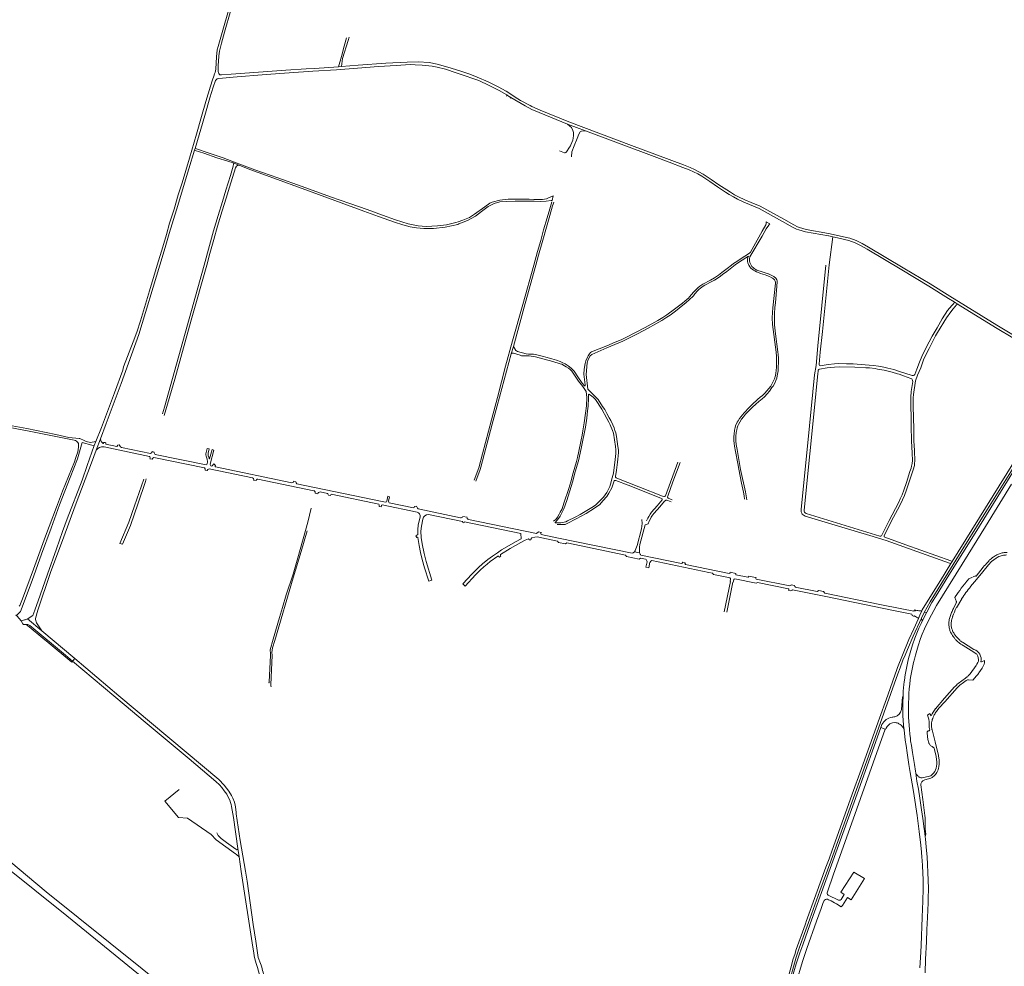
# Model space of a CAD drawing. Extents: x 145000 to 155000, y 457500 to 470000.
# Tile 88 of 196: x 147247 to 148510, y 460601 to 461814. Entities that reach past the tile are written whole.
import ezdxf

# ---------------------------------------------------------------- set-up
doc = ezdxf.new("R2010")
doc.units = 0
doc.header["$LTSCALE"] = 0.2
doc.header["$MEASUREMENT"] = 0
doc.layers.add('kant verharding', color=252, linetype='Continuous', lineweight=0)

msp = doc.modelspace()

# ---------------------------------------------------------------- linework, layer by layer
at = {"layer": 'kant verharding', "lineweight": 0}
for p, q in [((147625.2, 461752), (147614.5, 461751.3)), ((147656.3, 461754.2), (147625.2, 461752)), ((147656.3, 461754.2), (147659.9, 461754.4)), ((147871.7, 461716.5), (147872, 461718)), ((147876.3, 461713.8), (147877.3, 461714.8)), ((147877.3, 461714.8), (147895.4, 461703.9)), ((147949.7, 461680.7), (147973, 461671.9)), ((147471.7, 461647.2), (147472.4, 461649.5)), ((147472.3, 461647), (147471.7, 461647.2)), ((147473, 461649.3), (147472.4, 461649.5)), ((147529, 461628), (147521, 461630.9)), ((148204.3, 461555.3), (148209, 461552.7)), ((148289.9, 461536.2), (148284.9, 461537.3)), ((148445.4, 461452.8), (148450.5, 461449.6)), ((147877.7, 461386.3), (147880.3, 461395.4)), ((147377.4, 461348), (147358.3, 461297)), ((147446.3, 461353.6), (147432.8, 461307.3)), ((147433.1, 461317.8), (147430.7, 461309.4)), ((147350.9, 461277.4), (147358.3, 461297)), ((147345.1, 461273.8), (147342.9, 461268.7)), ((147345.5, 461262.8), (147350.9, 461277.4)), ((147351, 461277.3), (147350.9, 461277.4)), ((147355, 461271.8), (147354.8, 461271.5)), ((147357.2, 461272.4), (147356.4, 461272.6)), ((147339.3, 461246.6), (147345.5, 461262.8)), ((147345.5, 461262.8), (147345.5, 461262.8)), ((147355.2, 461266.9), (147355.6, 461266.8)), ((147355.6, 461266.8), (147355.8, 461266.8)), ((147355.8, 461266.8), (147413.7, 461254.6)), ((147374.8, 461269.7), (147372.7, 461268.9)), ((147375.7, 461268.1), (147374.8, 461269.7)), ((147415.2, 461258.5), (147377.9, 461266.3)), ((147419.8, 461260.2), (147417.4, 461260.8)), ((147339.3, 461246.6), (147318.7, 461191.1)), ((147414.5, 461251.5), (147417.4, 461251)), ((147419.6, 461253.4), (147484.2, 461239.9)), ((147485.1, 461237), (147487.7, 461236.5)), ((147490.2, 461238.7), (147545.8, 461227.2)), ((147498.5, 461243), (147496.3, 461245)), ((147596.5, 461220.8), (147498.6, 461241.1)), ((147406.4, 461225.4), (147394.7, 461191.3)), ((147409.7, 461226), (147408.9, 461222.5)), ((147547.6, 461225.3), (147547.4, 461224.3)), ((147547.4, 461224.3), (147550.5, 461223.8)), ((147550.5, 461223.8), (147551, 461224.8)), ((147552.9, 461225.7), (147624.6, 461210.7)), ((147601.4, 461222.1), (147598.6, 461222.8)), ((147712.2, 461196.9), (147602.8, 461219.4)), ((147626.4, 461207.4), (147629.5, 461206.8)), ((147643.2, 461204.9), (147646.1, 461204.6)), ((147716.5, 461196), (147712.2, 461196.9)), ((147708.2, 461190.3), (147710.8, 461190)), ((147752.2, 461188.6), (147721.2, 461195)), ((147815.6, 461177.7), (147820.9, 461176.8)), ((148053.2, 461168.3), (148053.1, 461168.2)), ((147755.2, 461152.8), (147756.4, 461150.8)), ((147756.4, 461150.8), (147756.4, 461150.8)), ((147916.2, 461157), (147912.5, 461157.8)), ((148035.5, 461132.4), (148036.4, 461133.7)), ((147863.9, 461127.4), (147864.3, 461126.5)), ((148035.5, 461132.4), (148042.1, 461131)), ((148042.1, 461131), (148042.8, 461129.4)), ((148043.8, 461128.1), (148095.7, 461117.4)), ((148131.1, 461106), (148058, 461121.1)), ((148441, 461117.4), (148442.8, 461120.1)), ((148442.8, 461120.1), (148441.1, 461120.7)), ((148506.8, 461130.9), (148507, 461130.9)), ((148050.2, 461112.5), (148051.7, 461119.6)), ((148054.1, 461111.8), (148050.2, 461112.5)), ((148097.8, 461119), (148100.8, 461118.3)), ((148100.9, 461116.3), (148157.1, 461104.7)), ((148441, 461117.4), (148439.4, 461118)), ((147287, 461106), (147270.5, 461057.7)), ((148158, 461105.5), (148158.3, 461106.1)), ((148158.3, 461106.1), (148165.6, 461104.6)), ((148191.5, 461092), (148164.1, 461097.7)), ((148181.9, 461100.5), (148182.1, 461101.2)), ((148191.6, 461097.5), (148234.9, 461088.6)), ((148236.6, 461090.2), (148240.8, 461089.3)), ((148278.8, 461075.4), (148367.7, 461057.2)), ((148412.1, 461070.5), (148412.2, 461070.5)), ((148455.1, 461072.2), (148448.3, 461060.5)), ((148350.3, 461064.7), (148378.5, 461059.2)), ((148367.7, 461057.2), (148391.2, 461052.5)), ((148378.5, 461059.2), (148393.6, 461056.1)), ((147249.5, 461043.9), (147253.7, 461045.1)), ((147257.4, 461046.5), (147275.7, 461031.1)), ((148394, 461056.5), (148393.6, 461056.1)), ((148393.9, 461033.6), (148399.8, 461047)), ((148401.6, 461056.7), (148401.6, 461056.7)), ((148403.5, 461047.3), (148406.9, 461054.6)), ((148403.5, 461047.3), (148404.5, 461043.5)), ((148410.5, 461055.1), (148404.5, 461043.5)), ((148406.9, 461054.6), (148410.5, 461055.1)), ((148443.6, 461049.5), (148442.5, 461045.9)), ((147255.8, 461039.4), (147252.4, 461039.4)), ((147259.4, 461036.3), (147255.8, 461039.4)), ((147277.3, 461021.5), (147259.4, 461036.3)), ((147275.7, 461031.1), (147318.2, 460995.5)), ((148456, 461016.4), (148470.7, 461007.3)), ((147306.2, 461000), (147315.3, 460992.3)), ((147315.6, 460992.6), (147318.2, 460995.5)), ((148476.5, 460994.4), (148475.8, 460998.5)), ((147315.3, 460992.3), (147315.6, 460992.6)), ((148481.3, 460983.3), (148477.2, 460977.3)), ((148366.8, 460920.6), (148365.8, 460920.6)), ((148415.2, 460923.6), (148416.1, 460922.3)), ((148423.7, 460928.8), (148423.8, 460928.9)), ((148352.8, 460910.9), (148351.4, 460907.1)), ((148351.4, 460907.1), (148357, 460905)), ((148410.9, 460901.5), (148412.2, 460902.8)), ((148395.7, 460851.4), (148396.2, 460848.8)), ((148404.5, 460842.7), (148404.6, 460842.7)), ((148405.4, 460838.8), (148403.9, 460837.6)), ((148289.1, 460750.1), (148285.1, 460739)), ((148302.1, 460679.2), (148300.6, 460677.1))]:
    msp.add_line(p, q, dxfattribs=at)
at = {"layer": 'kant verharding', "lineweight": 0, "flags": 128}
for points in [[(147496.4, 461742.2), (147497.4, 461744.9), (147498.2, 461746.8), (147498.7, 461751.2), (147499.7, 461767), (147500.7, 461775.9), (147501.8, 461780.3), (147505.2, 461791.9), (147517.9, 461835.2), (147520.5, 461845.5), (147522.9, 461856.5), (147524.7, 461865.5), (147525.9, 461873.3), (147530.7, 461887.7), (147535.6, 461902.8), (147539.6, 461917)], [(147502.1, 461748.1), (147502, 461756.1), (147502.2, 461760.8), (147502.7, 461768.1), (147503.6, 461774), (147506.2, 461784.2), (147510.2, 461798.3), (147518.3, 461826.8), (147522.7, 461842.7), (147525, 461852.1), (147529.9, 461874.3), (147537.6, 461897), (147543.3, 461912.4), (147545.4, 461916.7)], [(147656.3, 461754.2), (147659.8, 461767.5), (147663.4, 461780.6), (147666.3, 461791.1)], [(147659.9, 461754.4), (147661.2, 461764.7), (147668.5, 461787.9), (147669.9, 461792.2)], [(147498.4, 461736.5), (147499.7, 461737.9), (147500.4, 461738.5), (147501.4, 461738.8), (147502.4, 461739), (147507.3, 461739.5), (147521, 461740.7), (147563.6, 461744.2), (147593.1, 461746.2), (147623.4, 461748.3), (147653.7, 461750.4), (147707.3, 461754.4), (147730, 461755.8), (147741.9, 461756.6), (147748.1, 461756.9), (147754.4, 461756.8), (147763.5, 461756.4), (147776.2, 461754.9), (147782.5, 461753.8), (147793.2, 461750.9), (147807.2, 461746.4), (147819.7, 461742.3), (147827, 461739.6), (147835.9, 461736.4), (147849.3, 461730.1), (147862.3, 461723.6), (147872, 461718)], [(147614.5, 461751.3), (147588.7, 461749.7), (147518.6, 461744.5), (147506.2, 461743.6), (147504.9, 461743.7), (147504.1, 461743.9), (147503.5, 461744.4), (147502.6, 461745.5), (147502.2, 461746.3), (147502.1, 461748.1)], [(147659.9, 461754.4), (147681.3, 461756.1), (147716.7, 461758.6), (147744.2, 461760.2), (147758.1, 461760.5), (147772.2, 461759.4), (147782.6, 461757.6), (147796.4, 461753.7), (147811.9, 461748.8), (147824.6, 461744.6), (147834.1, 461741), (147848, 461734.8), (147860.8, 461728.6), (147870.9, 461722.8), (147873.1, 461721.4)], [(147345.1, 461273.8), (147352.5, 461291.7), (147358.6, 461308.8), (147368.9, 461336), (147379.6, 461365.3), (147380.7, 461369.6), (147393.1, 461401.6), (147397.7, 461413.8), (147402.3, 461428.4), (147413.7, 461467), (147423.8, 461500), (147430.9, 461523.4), (147435.5, 461539.2), (147439.7, 461553.7), (147445.5, 461571.7), (147450.8, 461589.8), (147455.6, 461605.4), (147465.1, 461636.8), (147474.1, 461667.9), (147480.5, 461690.6), (147486, 461709.5), (147492, 461729.1), (147494.6, 461737.2), (147496.4, 461742.2)], [(147472.4, 461649.5), (147484.7, 461691.6), (147491.4, 461714.2), (147495.6, 461728.2), (147498.4, 461736.5)], [(147877.3, 461714.8), (147872.9, 461717.5), (147872, 461718)], [(147873.1, 461721.4), (147882.6, 461715.2), (147889.6, 461710.8), (147901.9, 461704.3), (147903.9, 461703.2)], [(147895.4, 461703.9), (147904.1, 461699.5), (147913.6, 461695.4), (147949.7, 461680.7)], [(147903.9, 461703.2), (147914.9, 461698.3), (147951.4, 461683.5), (148031.9, 461653.3), (148098.5, 461628.3), (148107, 461625), (148112.7, 461622.5), (148118.3, 461619.6), (148123.8, 461616.4), (148133.9, 461609.7), (148143.9, 461602.9), (148153.9, 461596.4), (148158.9, 461593.2), (148164, 461590.1), (148168.9, 461587.5), (148177.2, 461583.5), (148185.4, 461580), (148196.7, 461575.4), (148226.9, 461558.7), (148239.7, 461551.5), (148244.8, 461549), (148247.1, 461548), (148255.5, 461545.6), (148284.5, 461540.5), (148305.7, 461535.9), (148311.5, 461534.5), (148319.9, 461531.5), (148327.7, 461527.7), (148335.7, 461523), (148380, 461496.5), (148414.6, 461475.8), (148439.7, 461460.1), (148500, 461422.9), (148544.2, 461396.3)], [(147949.7, 461680.7), (147952.9, 461678.2), (147954.8, 461676.1), (147956.6, 461672.6), (147957.3, 461669.8), (147957.4, 461668.5), (147957.5, 461667.1), (147957.4, 461666), (147957, 461662.5), (147956.5, 461660.1), (147954.2, 461654.1)], [(147973, 461671.9), (147967.9, 461671.7), (147965.9, 461670.8), (147964.2, 461667.6), (147962.1, 461662.3), (147958.1, 461652.6)], [(148284.9, 461537.3), (148284.2, 461537.5), (148254.7, 461542.5), (148246.1, 461545), (148243.4, 461546), (148238.2, 461548.6), (148225.3, 461555.8), (148195.3, 461572.4), (148175.9, 461580.5), (148167.5, 461584.6), (148162.4, 461587.3), (148157.2, 461590.4), (148152.1, 461593.6), (148142.1, 461600.2), (148132.1, 461607), (148122, 461613.7), (148116.8, 461616.8), (148111.3, 461619.6), (148105.8, 461622), (148097.4, 461625.2), (148080, 461631.7), (148060.8, 461639), (147973, 461671.9)], [(147954.2, 461654.1), (147953.7, 461652.9), (147952.5, 461651), (147948.3, 461644.9), (147947.4, 461644.2), (147946.6, 461643.9), (147945.7, 461643.9), (147939.3, 461646.2)], [(147958.1, 461652.6), (147955.4, 461645.3), (147954.8, 461638.5)], [(147377.4, 461348), (147400.1, 461410.8), (147427, 461500), (147433.9, 461522.5), (147439.2, 461540.5), (147448.4, 461570.6), (147464.1, 461623.1), (147471.7, 461647.2)], [(147521, 461630.9), (147514.3, 461633.1), (147500.3, 461637.6), (147483.4, 461643.4), (147472.3, 461647)], [(147809.7, 461555.4), (147806.5, 461554.4), (147794.5, 461551.7), (147783.2, 461550.4), (147768.7, 461549.5), (147758.3, 461550.1), (147745.5, 461552.6), (147729.1, 461558.1), (147712.4, 461564.1), (147692.9, 461571.1), (147670.7, 461578.9), (147646.1, 461587.5), (147609.6, 461600.6), (147578.2, 461611.6), (147549.1, 461622.1), (147528.2, 461629.7), (147508.3, 461637.3), (147490.2, 461643.3), (147473, 461649.3)], [(147433.1, 461317.8), (147448.4, 461373), (147483.8, 461500), (147490.7, 461524.9), (147496.1, 461543.9), (147501.7, 461563.3), (147507.3, 461581.5), (147511.9, 461596), (147517.7, 461614.7), (147521.3, 461626.6), (147521.4, 461629.5), (147521, 461630.9)], [(147446.3, 461353.6), (147467.4, 461429.3), (147487.2, 461500), (147491.3, 461514.7), (147496.5, 461532.9), (147501.2, 461550), (147507.1, 461569.5), (147512.1, 461585.6), (147516.3, 461599.7), (147524, 461624.4), (147525.5, 461626.6), (147526.8, 461627.5), (147529, 461628)], [(147529, 461628), (147542.6, 461622.6), (147563.9, 461614.8), (147622.5, 461593.6), (147688.6, 461569.1), (147707.3, 461562.1), (147727.8, 461554.9), (147738.8, 461551.5), (147747.9, 461549.1), (147756.2, 461547.7), (147765.6, 461546.9), (147777.9, 461546.9), (147792.7, 461548.5), (147809.2, 461552.1), (147810.6, 461552.6)], [(147809.7, 461555.4), (147815.5, 461557.3), (147823.9, 461560.8), (147830.6, 461565.1), (147843.6, 461574.8), (147850.1, 461579.1), (147853.2, 461580.6), (147863, 461583.3), (147873.5, 461584.4), (147878.5, 461584.5), (147891.5, 461584.3), (147900.6, 461584.4), (147906.4, 461584.2), (147917.5, 461584.2), (147922.7, 461585), (147925.4, 461586.2), (147931.4, 461588.9), (147929.9, 461582.8), (147928.8, 461582.9), (147922.4, 461581.8), (147914.7, 461581.6), (147906.9, 461581.8)], [(147810.6, 461552.6), (147821.5, 461557), (147831.8, 461562.6), (147839.4, 461568.4), (147847.9, 461575), (147855.8, 461578.9), (147863.2, 461580.8), (147871.3, 461581.6), (147882.8, 461581.9), (147900.6, 461582), (147906.9, 461581.8)], [(147830.2, 461224.3), (147836.1, 461240.1), (147840.8, 461258.1), (147852.2, 461301.4), (147859.8, 461330.3), (147870.4, 461370.3), (147879.4, 461402.8), (147892.5, 461449.3), (147906.6, 461500), (147911.4, 461517.4), (147915.4, 461531.5), (147919.1, 461545), (147923.7, 461560.7), (147927, 461572), (147929.5, 461581.2)], [(147930.6, 461576), (147927, 461563.4), (147922.9, 461548.4), (147918, 461531.7), (147912.5, 461512.5), (147909.2, 461500), (147895.4, 461450.5), (147880.3, 461395.4)], [(147932.1, 461580.7), (147931.2, 461578), (147930.6, 461576)], [(148209, 461552.7), (148208.4, 461551.9), (148207.7, 461551.1), (148204.4, 461546.2), (148199.1, 461537), (148183.7, 461510.3), (148183.1, 461508), (148183, 461506.7), (148183.1, 461505.5), (148183.7, 461503.3), (148185.1, 461499.8), (148185.6, 461499.1), (148186.2, 461498.3), (148188, 461496.5), (148189, 461495.7), (148190.3, 461494.9), (148192.5, 461493.5), (148199.3, 461491.3), (148203.3, 461490.2), (148207, 461488.9), (148207.3, 461488.8)], [(148183.2, 461515.2), (148183.7, 461515.7), (148184.4, 461516.5), (148199.5, 461543.6), (148204.2, 461551.5), (148204.4, 461552.7), (148204.5, 461553.7), (148204.3, 461555.3)], [(148445.4, 461452.8), (148445.4, 461452.6), (148445.4, 461451.6), (148444.9, 461450.5), (148442.6, 461448.1), (148437.1, 461441.5), (148430.2, 461430.9), (148423.6, 461419.5), (148417.2, 461408.6), (148409.7, 461394.1), (148404.1, 461382.6), (148400.9, 461375.3), (148397.4, 461366.4), (148395.1, 461359.7), (148394.2, 461358.6), (148393.2, 461358.2), (148391.8, 461358.4), (148374.1, 461364), (148368.3, 461365.9), (148364.2, 461366.9), (148360.6, 461367.8), (148355.2, 461369), (148348.3, 461370.2), (148342.2, 461371.2), (148336.5, 461371.8), (148326.1, 461372.5), (148316, 461373.4), (148307.6, 461373.4), (148297.7, 461373.7), (148292.2, 461373.3), (148284.1, 461372.4), (148273.5, 461370.7), (148272.7, 461371.1), (148272.4, 461371.9), (148272.3, 461372.9), (148273.8, 461388.1), (148276.6, 461414.9), (148285.1, 461500.2), (148289.9, 461536.2)], [(148289.9, 461536.2), (148296, 461534.7), (148305, 461532.7), (148310.6, 461531.4), (148318.6, 461528.5), (148326.2, 461524.8), (148334.1, 461520.2), (148378.4, 461493.8), (148412.9, 461473), (148438, 461457.3), (148445.4, 461452.8)], [(148105.1, 461458), (148105.7, 461458.7), (148109.3, 461462.5), (148111, 461464.6), (148114.4, 461468.4), (148116.8, 461470.9), (148119.5, 461473.1), (148123.2, 461475.5), (148132.9, 461480.7), (148138, 461483.5), (148143.4, 461487.1), (148147.7, 461490.3), (148154.5, 461495.6), (148160, 461500), (148162.6, 461502), (148164.6, 461503.4), (148176.9, 461511.5), (148183.2, 461515.2)], [(148113, 461463), (148116.4, 461466.9), (148118, 461468.5), (148120.4, 461470.3), (148123.6, 461472.7), (148125.8, 461474), (148128.4, 461475.3), (148132.4, 461477.5), (148138.3, 461480.8), (148143, 461483.7), (148145.8, 461485.7), (148148.6, 461487.7), (148153.8, 461491.8), (148164.5, 461500.2), (148170.3, 461504.2), (148181.6, 461511.4), (148181.1, 461509.6), (148180.7, 461507.5), (148180.7, 461504.7), (148181, 461502.8), (148182.4, 461499.7), (148183.6, 461497.5), (148184.9, 461496.1), (148188, 461493.6), (148189.9, 461492.4), (148192.1, 461491.4), (148195.5, 461489.9), (148197.1, 461489.3), (148203.1, 461487.5), (148205.4, 461486.6), (148208.7, 461485.2), (148211.8, 461483.6), (148212.7, 461483), (148214, 461482.3), (148215.2, 461481), (148215.9, 461479.5), (148216.2, 461478), (148216.2, 461476.7), (148213.1, 461445.2), (148212.6, 461439.1), (148212.2, 461432.4), (148212.4, 461423.9), (148217.2, 461388.5), (148217.7, 461382.9), (148217.8, 461379.1), (148217.8, 461375.9), (148217.7, 461371.2), (148217.6, 461368.9), (148217.3, 461364.6), (148216.7, 461361.4)], [(148266.5, 461359.2), (148268.4, 461371.4), (148270.8, 461396.4), (148281.1, 461500)], [(148207.3, 461488.8), (148212.6, 461486.3), (148214.4, 461485.4), (148216.7, 461483.3), (148218.1, 461480.9), (148218.4, 461479.6), (148218.5, 461478.6), (148218.3, 461472.9), (148216.2, 461451.6)], [(148091.3, 461247.4), (148075.4, 461204.2), (148075, 461203.6), (148074.2, 461203.2), (148073.3, 461203.3), (148071.7, 461203.8), (148041.1, 461215.7), (148012.9, 461226.6), (148012, 461227.1), (148011.4, 461228), (148011.2, 461228.8), (148012.4, 461236.9), (148013.7, 461247.5), (148014.3, 461251.2), (148015, 461259.6), (148015, 461262.5), (148014.4, 461267.2), (148013.5, 461273.9), (148012.5, 461280.4), (148011.6, 461284.7), (148010.6, 461287.9), (148009.5, 461291.3), (148007.8, 461295.3), (148005.4, 461300.5), (148003.2, 461304.2), (148000.2, 461309.7), (147997.5, 461314.7), (147994.8, 461318.7), (147988.9, 461327.8), (147975.9, 461340.8), (147973.5, 461359.5), (147975, 461374.6), (147976.3, 461378.8), (147978.8, 461383.4), (147980.8, 461385.5), (148000, 461393.7), (148020.8, 461402.4), (148028.4, 461406.1), (148040.2, 461412.4), (148052.5, 461418.8), (148062.9, 461424.6), (148070.7, 461429), (148077.2, 461433.1), (148081.2, 461435.9), (148088.2, 461441), (148093.1, 461444.8), (148102, 461452), (148105.9, 461455.3), (148111.3, 461460.7), (148113, 461463)], [(147880.3, 461395.4), (147883.5, 461390.5), (147884.5, 461389.8), (147885.8, 461389.1), (147896.6, 461386.1), (147899.7, 461385.7), (147904.6, 461385.7), (147906, 461385.6), (147908.8, 461385.1), (147918.9, 461382.7), (147922.1, 461382), (147929.7, 461379.9), (147935.7, 461378.1), (147940.5, 461376.2), (147942.8, 461375), (147946.7, 461373.2), (147950.7, 461370.6), (147954.4, 461367.9), (147958.1, 461363.9), (147963.2, 461356.5), (147968.5, 461348.4), (147971.4, 461345.1), (147971.8, 461345.1), (147972.2, 461345.4), (147972.2, 461346.4), (147970.7, 461360.3), (147971.2, 461366.4), (147972.4, 461373.8), (147973.4, 461377), (147975.2, 461381.9), (147976.2, 461383.7), (147977.9, 461386.3), (147979.1, 461387.7), (147980.6, 461388.7), (148000, 461396.4), (148011, 461401), (148018.5, 461404.3), (148024.7, 461407.2), (148049.2, 461419.8), (148065.4, 461428.8), (148071.8, 461432.6), (148076.9, 461436), (148087, 461443.4), (148097, 461451.2), (148100.3, 461453.7), (148102.8, 461455.9), (148105.1, 461458)], [(148179.7, 461198.9), (148178, 461209.4), (148171.7, 461238.1), (148167.3, 461263.7), (148166, 461270), (148165.6, 461274.7), (148165.6, 461280.1), (148166.1, 461285.2), (148166.7, 461288.6), (148167.3, 461291.1), (148168.1, 461293.8), (148168.9, 461295.7), (148170.5, 461298.7), (148173, 461302.5), (148175.3, 461305.5), (148178.1, 461308.9), (148182.2, 461313.2), (148186.9, 461318), (148191.1, 461321.6), (148194.9, 461325.2), (148197, 461326.7), (148199.1, 461328.4), (148202.2, 461331.2), (148205.5, 461334.8), (148208.5, 461338.3), (148211.7, 461342.8), (148213.2, 461344.9), (148215.4, 461348.7), (148216.8, 461351.8), (148217.9, 461354.8), (148218.7, 461357.8), (148219.6, 461364.3), (148219.9, 461368.4), (148220.1, 461375.7), (148220.1, 461380.8), (148219.8, 461385.3), (148219.5, 461388.7), (148216.5, 461411.7), (148215, 461423.4), (148214.9, 461433.5), (148215.1, 461438), (148215.6, 461445.4), (148216.2, 461451.6)], [(148441.1, 461120.7), (148383.5, 461141.2), (148356.5, 461151), (148355.9, 461151.7), (148355.5, 461152.3), (148355.6, 461153.4), (148367.8, 461176.6), (148375.2, 461191), (148379.1, 461198.8), (148381.7, 461204.7), (148384.5, 461211.9), (148392.7, 461237.5), (148394.4, 461243.2), (148394.8, 461245.8), (148395, 461248.4), (148394.5, 461262.3), (148393.7, 461274.5), (148393.6, 461290.1), (148393, 461318.8), (148392.8, 461329.9), (148393.2, 461333.9), (148396, 461351.5), (148398.5, 461358.8), (148402.6, 461368.2), (148405.1, 461375.7), (148406.3, 461378.4), (148411.2, 461389.1), (148413.5, 461393.2), (148417.6, 461401.4), (148421.7, 461409.2), (148424.1, 461413.4), (148435.5, 461432.3), (148441, 461440), (148444.2, 461443.8), (148448.4, 461448.8), (148450.2, 461449.7), (148450.5, 461449.6)], [(148450.5, 461449.6), (148498.4, 461420.1), (148522.7, 461405.4), (148542.5, 461393.5), (148559.9, 461382.8), (148579.9, 461370.3), (148590, 461363.9)], [(147832.4, 461222.8), (147837.9, 461238), (147838.8, 461240.7), (147853.1, 461295.9), (147859.4, 461319.4), (147877.7, 461386.3)], [(147903.2, 461383.1), (147900.8, 461383.4), (147890.6, 461383.8), (147889.1, 461384.3), (147880.4, 461387.2), (147879.2, 461387.1), (147878.4, 461386.8), (147877.7, 461386.3)], [(147940.4, 461373.5), (147931, 461376.2), (147908.8, 461382.1), (147905.7, 461382.8), (147903.2, 461383.1)], [(147940.4, 461183), (147942.7, 461187.5), (147945.1, 461194.7), (147951.4, 461213.5), (147954.2, 461222.1), (147956.9, 461233.6), (147961.3, 461248.3), (147962.4, 461253.2), (147968.5, 461281.9), (147969.6, 461287.4), (147971.3, 461297.7), (147972.7, 461310.2), (147974, 461319.6), (147974.4, 461330), (147973.5, 461338), (147969.3, 461344.1), (147964, 461351.1), (147955.2, 461363.9), (147953.1, 461366), (147950.9, 461367.7), (147948.1, 461369.6), (147946.1, 461370.6), (147942.5, 461372.7), (147940.4, 461373.5)], [(148216.7, 461361.4), (148216.4, 461358.3), (148215, 461354.2), (148214, 461351.6), (148210.2, 461344.8), (148205.4, 461338.6), (148202.6, 461335.6), (148199.7, 461332.8), (148196.9, 461330.4), (148193.5, 461327.6), (148186.5, 461321.4), (148182.1, 461317), (148176.5, 461310.9), (148173.5, 461307.6), (148172.3, 461305.9), (148170.3, 461303.2), (148168.5, 461300.3), (148167.4, 461298.4), (148165.3, 461293.9), (148164.7, 461291.6), (148164, 461288.3), (148163.2, 461283.3), (148162.9, 461280.4), (148162.9, 461277.4), (148162.9, 461275.1), (148163.2, 461271.4), (148163.8, 461267.6), (148165, 461261), (148168, 461245.5), (148169.2, 461238.3), (148172.9, 461220.4), (148175.4, 461209), (148176.1, 461204.2), (148176.8, 461199.7)], [(148265.9, 461312.9), (148270.7, 461361), (148270.9, 461363.6), (148271, 461364.7), (148271, 461365.4), (148271.9, 461366), (148272.8, 461366.3), (148282.8, 461368.1), (148286.7, 461368.6), (148292, 461369), (148298.4, 461369.6), (148318, 461369.2), (148332.2, 461368.3), (148337, 461368.1), (148344, 461367.2), (148347.2, 461366.7), (148355.8, 461365.2), (148366, 461362.6), (148372.8, 461360.5), (148375, 461360), (148380.6, 461358.1), (148390.1, 461354.6), (148391.1, 461354), (148391.8, 461353.2), (148392.2, 461352), (148392.4, 461350.9), (148390.3, 461337.8), (148389.8, 461330.8), (148390.4, 461293.3), (148390.7, 461274.7), (148391.7, 461258.7), (148392, 461249.5), (148391.8, 461245.5), (148390.9, 461242.2), (148390.2, 461239.7), (148388.7, 461235.2), (148384.5, 461221.2), (148381, 461211.2), (148378.6, 461205.4), (148376.3, 461200.3), (148374, 461195.3), (148362.1, 461172.4), (148352.1, 461152.9), (148351.3, 461152.4), (148350, 461152.6), (148255.5, 461181.3), (148254.3, 461182.2), (148253.5, 461183.2), (148253.1, 461184.1), (148253, 461185.6)], [(148442.8, 461120.1), (148485.4, 461188.8), (148512.8, 461232.7), (148574.3, 461332.4), (148592.3, 461361.1)], [(148250.9, 461204.2), (148258, 461272.2), (148266.5, 461359.2)], [(148406.9, 461054.6), (148414.7, 461068.4), (148454.5, 461132.8), (148484.1, 461180), (148522.5, 461241.9), (148556.9, 461297.8), (148590, 461351.1), (148593.2, 461356.4)], [(148593.3, 461352.5), (148574.2, 461321.4), (148544.1, 461272.5), (148474.3, 461159.9), (148438.5, 461102.3), (148422.4, 461075.9), (148416.9, 461067.5), (148410.5, 461055.1)], [(148000.1, 461208.5), (147996, 461202.4), (147991.4, 461197.7), (147986.1, 461192.8), (147983.1, 461190.5), (147972.6, 461184.1), (147965.9, 461180.2), (147959.5, 461176.7), (147949.7, 461171.9), (147947.4, 461171), (147941, 461169.6), (147933.8, 461169.6), (147933.8, 461170), (147937.1, 461173.3), (147940.3, 461178.1), (147945.1, 461187.6), (147948.9, 461198.3), (147956.1, 461221.5), (147959.6, 461235), (147963.8, 461249.1), (147967.2, 461264.9), (147972.8, 461292.3), (147974.4, 461303.9), (147975.5, 461313.1), (147976.3, 461319.2), (147976.8, 461329.2), (147976.5, 461333.4), (147976.6, 461334.2), (147977.1, 461334.4), (147979.2, 461333.2), (147982.6, 461330.5), (147985.5, 461327.7), (147993.7, 461315.3), (148000.2, 461303.3), (148002.9, 461298.4), (148004.4, 461295), (148007.5, 461287.9), (148008.5, 461284.3), (148011.4, 461267.2), (148011.9, 461262.9), (148011.7, 461258.6), (148011, 461250.6), (148008.5, 461233.3), (148007.1, 461227.2), (148004.9, 461219.2), (148003.8, 461216.2), (148001.5, 461211.1), (148000.1, 461208.5)], [(148253, 461185.6), (148260.2, 461257.9), (148265.9, 461312.9)], [(147228.5, 461295.7), (147256.6, 461290.3), (147293.6, 461282.7), (147310.4, 461278.7), (147323.5, 461277.7), (147324.7, 461277.5), (147329.9, 461274.9), (147332.6, 461273.8), (147338.2, 461272.7), (147345.1, 461273.8)], [(147234.7, 461291.8), (147259.4, 461287), (147317.3, 461275.4), (147319.1, 461275), (147320.3, 461274.3), (147321.3, 461273.4), (147322.1, 461272.4), (147322.7, 461271.3), (147322.8, 461266.6), (147321.9, 461260.5), (147319.5, 461253.1), (147317.6, 461247.7), (147302.3, 461210), (147294.5, 461189.8), (147280.6, 461152.6), (147265, 461110.3), (147250.9, 461072), (147247.6, 461063.5), (147246.8, 461062.7)], [(147242.5, 461051.2), (147244.4, 461051.8), (147248.5, 461056), (147263.5, 461095.5), (147275.5, 461129.3), (147287.6, 461162.7), (147294.2, 461180.8), (147298.3, 461192.6), (147312.1, 461227.5), (147321.4, 461251.6), (147327.6, 461272.4), (147340.1, 461269.2), (147342.9, 461268.7)], [(147257.4, 461046.5), (147258.5, 461047.1), (147264.2, 461050.6), (147266.8, 461057.6), (147273.8, 461077), (147282.9, 461103.8), (147294.5, 461136.2), (147302.4, 461158.5), (147308.4, 461174.8), (147327.5, 461224.3), (147334.1, 461243.1), (147342.9, 461268.7)], [(147354.8, 461271.5), (147354.7, 461271.4), (147354.6, 461271.3), (147354.4, 461271.3)], [(147371.8, 461267.5), (147358.1, 461270.3), (147358.1, 461271.4)], [(147489.1, 461258.8), (147490.2, 461264.4), (147487.7, 461264.9), (147486.6, 461259.5)], [(147496.3, 461245), (147494.1, 461242.7), (147493.3, 461242.2), (147492.6, 461242.4), (147491.6, 461244.1), (147491.6, 461244.6), (147496.5, 461262.8), (147494.1, 461263.4), (147490.8, 461251.7)], [(147487.1, 461253.7), (147487.9, 461251), (147488.1, 461247.7), (147487.8, 461245), (147487.2, 461244.3), (147486.4, 461243.7), (147421.3, 461257.2)], [(147490.3, 461251.8), (147489.8, 461253.6), (147489.3, 461255)], [(148094.2, 461246.7), (148084.9, 461222.2), (148078.3, 461203.8), (148078, 461202.9), (148078, 461202.3), (148078.6, 461201.2), (148083.9, 461199.1)], [(147394.7, 461191.3), (147387.2, 461170.4), (147375.9, 461143.1), (147379.1, 461142.3), (147389.5, 461166.3), (147399.4, 461194.7), (147408.9, 461222.5)], [(147936.6, 461167.4), (147946.9, 461167.4), (147949.3, 461168.5), (147961, 461174.6), (147973.5, 461181.5), (147984.3, 461188.2), (147991.1, 461193.2), (147995.2, 461197.6), (148000, 461203.1), (148002.8, 461207.4), (148006.4, 461214.3), (148007.8, 461218.2), (148009.5, 461223.2), (148010, 461223.9), (148010.9, 461223.9), (148011.8, 461223.9), (148027.6, 461217.9), (148069.4, 461201.3), (148070.4, 461200.8), (148070.9, 461200.4), (148071.1, 461199.8), (148071, 461198.9), (148064.7, 461191.2), (148057.4, 461183), (148055.7, 461180.5), (148054, 461177.8), (148052.9, 461175.7), (148051.1, 461172)], [(147643.2, 461204.9), (147642.5, 461206.6), (147642.1, 461207.1), (147632.6, 461209.1)], [(148386.7, 460936.9), (148386.7, 460937.3), (148387.2, 460945.9), (148387.4, 460950.8), (148387.9, 460956.9), (148388.4, 460962.9), (148389.1, 460968.2), (148389.6, 460971.4), (148391.1, 460979.7), (148393.4, 460990.5), (148394.4, 460994.7), (148395.4, 460998.3), (148395.9, 461000), (148399.1, 461012), (148402.2, 461021.3), (148404.3, 461026.6), (148407.3, 461033.5), (148412.9, 461045.1), (148422.8, 461063.7), (148463.4, 461129), (148485.6, 461164.7), (148519.1, 461219.1)], [(147646.8, 461206.2), (147707.8, 461193.4), (147708.3, 461192.7), (147708.3, 461191.7), (147708.2, 461190.3)], [(147720.4, 461197.1), (147721.7, 461203), (147719.5, 461203.5), (147718.2, 461197.3)], [(148053.2, 461168.3), (148054.5, 461171.8), (148056, 461174.7), (148057.1, 461176.7), (148058.9, 461179.4), (148060.7, 461181.8), (148068, 461190.2), (148074.1, 461197.4), (148074.8, 461197.8), (148075.8, 461198.4), (148077, 461198.4), (148078.4, 461198), (148082.6, 461196.4)], [(148439.4, 461118), (148403.7, 461130.7), (148358.4, 461146.9), (148337.3, 461153.1), (148301.3, 461164), (148254.6, 461178.2), (148253.1, 461178.9), (148251.8, 461179.9), (148250.7, 461180.8), (148250.1, 461181.8), (148249.3, 461183.7), (148249.1, 461184.3), (148249.1, 461185.6), (148249.1, 461186.7), (148250.9, 461204.2)], [(147287, 461106), (147303.9, 461151.4), (147318.7, 461191.1)], [(147621.3, 461188.4), (147616.8, 461170.4), (147604, 461124.8), (147597.9, 461103.6), (147589, 461077.4), (147584.4, 461061), (147580.7, 461048), (147572.2, 461020.3), (147568.7, 461006.8), (147568.9, 461001.7), (147568.8, 461000), (147567.4, 460965.3), (147567.3, 460964.6), (147566.9, 460964.6), (147566.8, 460964.8)], [(147710.8, 461190), (147711.1, 461191.2), (147711.5, 461192), (147712, 461192.5), (147757, 461183.3)], [(147812.7, 461176.1), (147758.1, 461187.3), (147757.3, 461188.3), (147756.2, 461190.8), (147753.6, 461190.3)], [(147760.8, 461176.9), (147758.5, 461166.9), (147757.8, 461160.6), (147757.8, 461154.7), (147755.1, 461152.9), (147755.2, 461152.8)], [(147764.3, 461174.3), (147762.4, 461165.2), (147761.9, 461159), (147762.1, 461150.8), (147763.3, 461142.8), (147765.8, 461130.4), (147768.4, 461119.9), (147775.7, 461096.1), (147771.9, 461094.9)], [(147815.4, 461170.6), (147815.4, 461171), (147815, 461171.3), (147771.6, 461180.3)], [(147860.4, 461126.7), (147850.7, 461119.8), (147846.6, 461116.6), (147842.3, 461113), (147837.8, 461108.8), (147831.7, 461102.8), (147818.5, 461088.5), (147815.4, 461091.2), (147827.1, 461103.8), (147835.7, 461112.4), (147840.7, 461117), (147847.4, 461122.4), (147853.6, 461126.9), (147859.8, 461131.2), (147865.3, 461134.9), (147872, 461138.9), (147882.9, 461145.2), (147890.2, 461149.1), (147889.9, 461155.7), (147817.8, 461170.7), (147817.5, 461170.4)], [(147912.5, 461157.8), (147910.1, 461155.8), (147822.7, 461174)], [(147931.7, 461171.6), (147934.7, 461174), (147936.8, 461176.6), (147939.2, 461180.5), (147940.4, 461183)], [(148036.4, 461133.7), (148036.7, 461134.1), (148039.2, 461140.5), (148044.5, 461162), (148045.5, 461168.6), (148045.1, 461174)], [(147569.9, 460959.5), (147569.4, 460960.5), (147569.3, 460961.7), (147571, 461000), (147570.9, 461003.3), (147571.6, 461009.3), (147574.4, 461018.6), (147598.1, 461099), (147608.2, 461132.7), (147615.9, 461159.1)], [(148042.1, 461131), (148042, 461138.3), (148042.6, 461141.7), (148049.1, 461166.9), (148053.1, 461168.2)], [(147771.9, 461094.9), (147766.5, 461112), (147763.5, 461122.7), (147761.5, 461131.3), (147759.6, 461140.4), (147758.6, 461145.8), (147757.9, 461150.6)], [(147899.7, 461148.9), (147895.4, 461147.1), (147890.1, 461144.5), (147876.3, 461136.8), (147863.8, 461128.9)], [(147903, 461148.9), (147902.9, 461147.8), (147900.6, 461147.8)], [(148049.6, 461122.8), (148043.4, 461124.1), (148041.8, 461122.9), (148025.3, 461126.4), (148024.2, 461128.1), (147948.7, 461143.7), (147947.1, 461142.5), (147938.2, 461144.3), (147937.1, 461146.1), (147910.7, 461151.4), (147907.9, 461151.2), (147903.9, 461150.2)], [(148035.5, 461132.4), (148033.8, 461131), (148032.8, 461130.5), (147938, 461150), (147915.8, 461154.7)], [(147864.3, 461126.5), (147862.4, 461125.4), (147862, 461126)], [(148507.4, 461127.8), (148502.5, 461126.2), (148500.5, 461125.2), (148499.1, 461124.4), (148493.4, 461120), (148489.4, 461115.7), (148482, 461106.9), (148474.1, 461096.9), (148466.5, 461087.7)], [(148055.5, 461118.9), (148054.1, 461111.9), (148054.1, 461111.8)], [(148412.2, 461070.5), (148427.8, 461095.6), (148441, 461117.4)], [(148473.6, 461101.2), (148482.6, 461112.6), (148484, 461114.2), (148485.4, 461115.8), (148486.8, 461117.4)], [(148158.1, 461098.9), (148136.8, 461103.3), (148135.8, 461105), (148131.1, 461106)], [(148150.6, 461055.6), (148158.6, 461094.2), (148158.3, 461094.2), (148158.9, 461097.3), (148158.7, 461097.3), (148158.8, 461097.8)], [(148163.1, 461096.9), (148163, 461096.5), (148162.8, 461096.5), (148162.2, 461093.4), (148161.8, 461093.5), (148153.8, 461054.9)], [(148165.6, 461104.6), (148165.4, 461104), (148165.5, 461103.4), (148165.7, 461103), (148181.1, 461099.7)], [(148182.1, 461101.2), (148182.1, 461101.2), (148190.6, 461099.5)], [(148190.6, 461099.5), (148191.4, 461099.3), (148191.3, 461098.6)], [(148460.1, 461092.8), (148464.1, 461097.6), (148468.9, 461100)], [(148469.9, 461100.4), (148472.6, 461101.7), (148473.1, 461101.3)], [(148233.2, 461084.8), (148193.2, 461093.1), (148191.5, 461092)], [(148278.8, 461075.4), (148238.3, 461083.8), (148237.6, 461083.4), (148236.1, 461082.4), (148233, 461083)], [(148241.8, 461087.2), (148269.8, 461081.5), (148272.1, 461082.9), (148278.1, 461081.7), (148279.6, 461079.4), (148350.3, 461064.7)], [(148403.8, 461056.7), (148404.3, 461057.9), (148412.1, 461070.5)], [(148444.5, 461059.7), (148448.2, 461067), (148448.2, 461067.3), (148448.3, 461067.6), (148448.3, 461067.8), (148448.3, 461068.1), (148448.3, 461068.3), (148448.3, 461068.6), (148448.2, 461068.9), (148448.2, 461069.3), (148448.1, 461069.5), (148448, 461069.7), (148447.6, 461070.6), (148447.3, 461071.5), (148446.9, 461072.6), (148446.5, 461073.7), (148446.5, 461073.7), (148446.5, 461073.8)], [(147275.7, 461031.1), (147269, 461041.4), (147267.9, 461045.6), (147267.8, 461047.1), (147270.5, 461057.7)], [(148394, 461056.5), (148394.3, 461057.3), (148395, 461057.8), (148396.1, 461056.7)], [(147249.5, 461043.9), (147244.2, 461049.7), (147242.3, 461051.2)], [(147253.7, 461045.1), (147254.4, 461045.3), (147257.4, 461046.5)], [(148403.5, 461047.3), (148393, 461024.4), (148385.6, 461007.3), (148382.8, 461000), (148379.6, 460993.4), (148376.1, 460983.5)], [(148393.3, 461050), (148394, 461050), (148394.7, 461050.2)], [(148397, 461048.6), (148397.5, 461048.4), (148397.7, 461048.3)], [(148399.8, 461047), (148401.6, 461051.1), (148403.8, 461056.7)], [(148401.6, 461056.7), (148402, 461056.6), (148403.8, 461056.7)], [(148438.9, 461044), (148439.2, 461045.5), (148439.5, 461046.9)], [(147251.4, 461039.9), (147249.5, 461043.9)], [(147252.4, 461039.4), (147251.4, 461039.9)], [(147255.8, 461039.4), (147257.1, 461039.4)], [(147257.1, 461039.4), (147257.9, 461039.2)], [(147257.9, 461039.2), (147258.9, 461038.8), (147260.3, 461038.1), (147306.2, 461000)], [(148393.9, 461033.6), (148387.5, 461019.8), (148379.2, 461000), (148373, 460984.1)], [(148404.5, 461043.5), (148403, 461040.6), (148400.3, 461034.6), (148397.6, 461028.2), (148395, 461021.5), (148392.1, 461013.2), (148389.9, 461006), (148388.1, 461000), (148387.5, 460997.3), (148386.2, 460991.8), (148384.6, 460985.4), (148383.1, 460976.8), (148382.2, 460972.1), (148382, 460970.4), (148381.5, 460965.7), (148380.9, 460962.2), (148380.2, 460953.7), (148380, 460946.7)], [(147315.3, 460992.3), (147314.1, 460991), (147283.8, 461016.1), (147277.3, 461021.5)], [(148443.9, 461030), (148444.1, 461029.7), (148444.2, 461029.4), (148444.9, 461028.4), (148445.5, 461027.3), (148446, 461026.6), (148446.5, 461025.8), (148447, 461025.1), (148447.5, 461024.3), (148452.5, 461019.1)], [(148473.6, 461001.6), (148470.7, 461003.7), (148456.9, 461012.1)], [(147555.3, 460606.7), (147554.1, 460610.2), (147553.3, 460612.4), (147552.8, 460615.5), (147550, 460633.4), (147546.7, 460654.8), (147539.2, 460710), (147537, 460722.9), (147530.3, 460762.5), (147525, 460796.5), (147524.8, 460798.3), (147524, 460805.3), (147523.6, 460807.7), (147522.7, 460811.4), (147520.6, 460816.6), (147519, 460819.8), (147515.4, 460825.5), (147509.5, 460833.3), (147502.7, 460840.4), (147374.6, 460947.8), (147318.2, 460995.5)], [(147408.3, 460914), (147381.4, 460936.6), (147315.3, 460992.3)], [(148376.1, 460983.5), (148373.4, 460976), (148346.3, 460900.4), (148331.8, 460859.6), (148298.9, 460768.5), (148287.3, 460736), (148273.4, 460697.8), (148260.6, 460662.1), (148253.7, 460643.3), (148246.9, 460624.5), (148243.1, 460612.6), (148241.5, 460608.1), (148238.6, 460597.5), (148238.4, 460596.1), (148236.8, 460590.8), (148235.6, 460585.8), (148235.3, 460584.5), (148234.4, 460579.9), (148233.2, 460574.6), (148231.8, 460567.2), (148229.9, 460555.1), (148231.3, 460553)], [(148373, 460984.1), (148371.4, 460980.1), (148369.8, 460975.5)], [(148450.7, 460963.7), (148459.9, 460970.4), (148460.4, 460970.8), (148461, 460971.2), (148461.4, 460971.5), (148461.8, 460971.8), (148462.3, 460972.3), (148462.8, 460972.7), (148463.3, 460973.2), (148463.8, 460973.7), (148465.9, 460975.9), (148473.7, 460986.7), (148474.7, 460988.3), (148475.9, 460990.5)], [(148479.7, 460991.4), (148480.3, 460991.3), (148484.4, 460992.9), (148484.3, 460989.9)], [(148369.8, 460975.5), (148360.3, 460948.4), (148348.1, 460914.5), (148326.3, 460853.2), (148314.8, 460821.7), (148301.3, 460784.5), (148289.1, 460750.1)], [(148474.1, 460973.2), (148469.5, 460968), (148463.9, 460968.4)], [(148421.7, 460931.3), (148433.2, 460944.6), (148445.9, 460959.2)], [(148449.2, 460958.2), (148433.4, 460940.2), (148426, 460931.8), (148423.8, 460928.9)], [(148461, 460967.5), (148457.3, 460964.9), (148452.9, 460961.4)], [(148380, 460946.7), (148379.2, 460946.6), (148377.8, 460930.2)], [(148381.2, 460904.3), (148380.6, 460909.8), (148380, 460916.8), (148379.7, 460921.8), (148379.6, 460927.5), (148379.6, 460939.4), (148380, 460946.7)], [(148395.7, 460851.4), (148394.4, 460859.7), (148392.1, 460875.3), (148390.6, 460884), (148389.6, 460890.2), (148389.3, 460893.1), (148388.7, 460898.5), (148388.2, 460904.4), (148387.6, 460910), (148386.9, 460919.9), (148386.7, 460931), (148386.8, 460934.1), (148386.7, 460936.9)], [(148413.4, 460914.5), (148412.8, 460917.9), (148411.3, 460922.8), (148414.3, 460925)], [(147527.2, 460752.1), (147521.5, 460791.8), (147519.2, 460806.1), (147518.7, 460808.5), (147517.9, 460811.2), (147516.8, 460814), (147514.9, 460818), (147513, 460821.5), (147509.8, 460826), (147506.4, 460830.2), (147503.5, 460833.7), (147499.1, 460837.8), (147464.7, 460866.8), (147408.3, 460914)], [(148231.3, 460553), (148232.5, 460561.6), (148235.5, 460576.8), (148237.8, 460586.1), (148239.9, 460594.1), (148242.8, 460604), (148247.6, 460618.2), (148251.4, 460628.6), (148260.9, 460655.4), (148322.7, 460826.7), (148351.4, 460907.1)], [(148357, 460905), (148357.4, 460904.8), (148358.3, 460906.5), (148359.4, 460908.3), (148361.5, 460910.5), (148362.8, 460911.7), (148366.2, 460913.3), (148369.2, 460913.5), (148369.8, 460913.4)], [(148369.8, 460913.4), (148370.9, 460913.3), (148372.3, 460913.1), (148373.5, 460912.6), (148374.7, 460911.9), (148376.2, 460910.9), (148377.5, 460910), (148379.5, 460907.7), (148380, 460906.7), (148381.2, 460904.3)], [(148417.1, 460904), (148417, 460904.6), (148416.4, 460909.2)], [(148357, 460905), (148341.8, 460861.8), (148316.1, 460789.7), (148290.9, 460719.2), (148283, 460696.6), (148282.6, 460695.1)], [(148381.2, 460904.3), (148382.6, 460890.9), (148383.8, 460884.1), (148385.2, 460874.9), (148387.5, 460859.9), (148389.2, 460849.6), (148392.8, 460827.9), (148394.2, 460819.7), (148397.9, 460794.2), (148400.6, 460773.9), (148401.6, 460766.7), (148402.3, 460760), (148403.5, 460747.8), (148404.1, 460740.7), (148404.4, 460737.3), (148404.8, 460729.4), (148405.3, 460721.5), (148405.7, 460711.5), (148405.8, 460704), (148405.8, 460700.6), (148405.2, 460684.5), (148404.9, 460674.4), (148404.4, 460664), (148404.1, 460651.6), (148403.5, 460640.5), (148403, 460627.5), (148402.1, 460612.2), (148401.6, 460599.2)], [(148413.3, 460902.8), (148413.6, 460902.8), (148413.7, 460903), (148413.8, 460903.1), (148413.9, 460903.2)], [(148424.8, 460872.8), (148421.1, 460889), (148417.1, 460904)], [(147000, 460880.5), (147033.2, 460875.6), (147050.6, 460873.2), (147059.5, 460871.2), (147066.7, 460868.6), (147089.5, 460857.3), (147112.4, 460842.3), (147133.8, 460823.4), (147164.4, 460794.2), (147181.8, 460779.1), (147211.9, 460754.5), (147281.6, 460696.5)], [(148423.1, 460862.6), (148422.2, 460869.9), (148420, 460880.5), (148419.8, 460880.8), (148419.6, 460881), (148419.5, 460881.2), (148419.3, 460881.3), (148419.2, 460881.4), (148419.1, 460881.5), (148418.6, 460881.8), (148418.1, 460882), (148417.6, 460882.3), (148417.2, 460882.6)], [(148396.2, 460848.8), (148397.7, 460838.4), (148399.6, 460828), (148401.3, 460816.6), (148403.5, 460801.6), (148405.2, 460790.5), (148407, 460777.3), (148407.2, 460774.9), (148408.1, 460767.3)], [(148404.6, 460842.7), (148406.7, 460843), (148415.4, 460845.4)], [(148402.9, 460834), (148402.9, 460833.8)], [(148402.9, 460833.8), (148405.1, 460814.8), (148408, 460794.4), (148408.1, 460791.3)], [(148405.4, 460838.8), (148407.7, 460840), (148415.6, 460842.3)], [(147525.5, 460744.2), (147524.2, 460745.4), (147499.2, 460763), (147492.8, 460770.1), (147462.5, 460790.9), (147450.9, 460791.7), (147433.6, 460812.7), (147451.7, 460827.6)], [(148408.1, 460791.3), (148408.4, 460777.2), (148409, 460770.6), (148408.1, 460767.3)], [(147500, 460772.3), (147501.8, 460768.8), (147505.9, 460765), (147512.7, 460759.9), (147524.5, 460751.4)], [(148412.1, 460687.2), (148412.1, 460690.8), (148412.4, 460698), (148412.7, 460700.9), (148412.3, 460711.3), (148410.8, 460741.2), (148409.5, 460753.6), (148409.2, 460759.3), (148408.5, 460763.9), (148408.1, 460767.3)], [(147524.5, 460751.4), (147525.8, 460750.4), (147526.7, 460750.7), (147527.2, 460752.1)], [(147528.7, 460741.3), (147525.5, 460744.2)], [(147528.7, 460741.3), (147527.2, 460752.1)], [(147514, 460496.4), (147448.1, 460551.8), (147307.8, 460665.9), (147225.9, 460731.6)], [(147552, 460543.2), (147552.2, 460543.8), (147553.3, 460551.4), (147554, 460557.7), (147554.9, 460565.2), (147555.1, 460569.5), (147555.2, 460576.5), (147555.2, 460584.5), (147554.9, 460587), (147554.8, 460589.2), (147554.1, 460593.5), (147553.6, 460595), (147552.5, 460599.4), (147551.2, 460603.3), (147549.4, 460609), (147548, 460614.3), (147547.5, 460618.1), (147546.2, 460625.6), (147531.4, 460722.6), (147528.7, 460741.3)], [(148285.1, 460739), (148281.1, 460728.2), (148268.3, 460692.6), (148255.9, 460658.3), (148255.4, 460656.9), (148254.5, 460654.4), (148243, 460622.6), (148241.1, 460616.1), (148239.2, 460610.5), (148236.1, 460599), (148234.4, 460593), (148233.4, 460588.9), (148232.2, 460584.2), (148231.5, 460580.7), (148230.4, 460576.3), (148229.6, 460571.2), (148228.8, 460566.8), (148228.1, 460561.7), (148227.3, 460555.8)], [(148300.4, 460686.8), (148304.3, 460693.1), (148300, 460695.9), (148317, 460721.7), (148330.7, 460713.8), (148313.2, 460686.4), (148308.6, 460689.2), (148302.1, 460679.2)], [(147281.6, 460696.5), (147404.3, 460597.8), (147493, 460525.9)], [(148282.6, 460695.1), (148282.7, 460694.5), (148283, 460693.3)], [(148283, 460693.3), (148283.5, 460692.7), (148284.1, 460692.1), (148284.8, 460691.6), (148296.2, 460686.4)], [(148278.4, 460684.5), (148277.2, 460681.7), (148274.8, 460675.2), (148269, 460658.8), (148256.6, 460624), (148253.5, 460615.1), (148251, 460607.1), (148247.4, 460595.8), (148243.6, 460583), (148242.4, 460578.5), (148239.9, 460567.4), (148237.8, 460555.4), (148235, 460538.1)], [(148300.6, 460677.1), (148294.4, 460681.2), (148292.2, 460682.6), (148290, 460683.8), (148287.9, 460684.8), (148284.5, 460686.3)], [(148408.1, 460592.5), (148408.7, 460610.1), (148409.8, 460632.5), (148410.4, 460648.1), (148411.2, 460663.8), (148412, 460682.3), (148412.1, 460687.2)]]:
    msp.add_lwpolyline(points, dxfattribs=at)
at = {"layer": 'kant verharding', "lineweight": 0, "extrusion": (0, 0, -1)}
for centre, radius, start, end in [((-147358.6, 461277.7), 7.65, 303.0487, 356.9075), ((-147371.7, 461268.6), 1.1, 162.0428, 262.1404), ((-147379.2, 461270), 3.92, 289.0449, 332.2395), ((-147413.9, 461261.9), 3.69, 198.8489, 249.4271), ((-147422.8, 461259.8), 2.97, 298.9153, 8.2728), ((-147412.6, 461252.7), 2.24, 120.6134, 211.9913), ((-147419.9, 461251), 2.45, 359.6526, 82.9214), ((-147494.7, 461257.2), 5.84, 338.2022, 15.8728), ((-147490.6, 461252), 0.365, 238.9117, 325.5497), ((-147482.8, 461237.9), 2.47, 123.6664, 199.82), ((-147490.9, 461235.5), 3.31, 18.7957, 77.809), ((-147499.1, 461242.1), 1.12, 299.045, 59.297), ((-147545.2, 461224.7), 2.5, 104.5474, 166.3374), ((-147553.5, 461221.6), 4.07, 51.6205, 80.5461), ((-147596.5, 461223), 2.17, 186.7452, 270.182), ((-147604.6, 461222.1), 3.18, 303.1356, 1.1202), ((-147623.5, 461208), 2.98, 112.3077, 190.7552), ((-147647.3, 461205), 1.25, 340.8639, 68.691), ((-147716.5, 461197.8), 1.79, 195.2596, 268.2715), ((-147722.5, 461196.7), 2.12, 307.2669, 12.1464), ((-147752, 461190.2), 1.65, 176.8543, 263.4167), ((-147755.6, 461178.2), 5.27, 105.2404, 194.4596), ((-147813.2, 461178.6), 2.59, 200.1828, 282.2119), ((-147816.4, 461170.6), 1.08, 190.099, 0.0188), ((-147823.4, 461176.5), 2.57, 285.9063, 6.2623), ((-147916.8, 461155.7), 1.43, 314.549, 65.3311), ((-148586.9, 461027.2), 134.8, 42.0326, 44.1167), ((-148511.9, 461100), 30.3, 44.0304, 48.462), ((-148534.7, 461074.3), 64.6, 48.3596, 52.6728), ((-148507.9, 461109.5), 20.4, 52.6702, 60.312), ((-148515.7, 461095.8), 36.1, 60.2942, 68.0097), ((-148516.5, 461093.9), 38.2, 68.056, 75.4081), ((-148511.3, 461114), 17.4, 75.7435, 84.926), ((-148512.7, 461098), 33.5, 84.926, 91.4938), ((-148751, 460869), 367.2, 34.0769, 36.159), ((-148552, 461014.6), 120.7, 36.121, 38.2638), ((-148551.1, 461015.5), 119.4, 38.198, 40.3632), ((-148448.7, 461073.5), 2.28, 7.4126, 34.1073), ((-148398.8, 461044.4), 12.6, 77.8874, 102.908), ((-148521.1, 461022.4), 85.2, 22.1772, 25.9653), ((-148394.5, 461040.9), 8.05, 113.3933, 130.9147), ((-148476.6, 461037.2), 38.3, 14.6238, 18.4625), ((-148521.1, 461022.4), 85.2, 18.4018, 22.1892), ((-148466, 461040.2), 27.4, 355.6212, 8.1462), ((-148466.2, 461040.2), 27.6, 343.1356, 355.5942), ((-148458.3, 461037.8), 19.4, 330.6334, 343.0523), ((-148490.6, 461056.1), 56.5, 323.2881, 330.5859), ((-148467.5, 461038.9), 27.7, 316.0046, 323.2819), ((-148488.3, 461058.9), 56.6, 310.8992, 316.0239), ((-148476.9, 461045.6), 39, 305.8487, 310.9612), ((-148476.8, 461045.5), 38.8, 300.7534, 305.8853), ((-148466.4, 460994.4), 13.6, 108.5061, 192.9621), ((-148463.2, 460995.7), 22, 195.264, 214.338), ((-148444.2, 460999.4), 39.7, 213.7853, 221.2491), ((-148470.5, 460937.7), 32.6, 41.098, 52.7455), ((-148462.7, 460900), 51.6, 25.6091, 37.3723), ((-148366.5, 460932.1), 11.5, 256.067, 268.4256), ((-148366.5, 460932.1), 11.5, 189.7951, 256.0634), ((-148452.8, 460906.5), 37, 16.8913, 22.0718), ((-148438, 460912.4), 21, 22.1255, 27.3304), ((-148450.7, 460905.9), 35.4, 27.298, 31.374), ((-148455.2, 460903.2), 40.6, 31.3364, 35.2533), ((-148455.9, 460902.6), 41.5, 35.367, 39.1987), ((-148483.5, 460911.5), 70.1, 359.4065, 2.4049), ((-148482, 460911.5), 68.7, 356.3926, 359.4529), ((-148482.2, 460915.1), 69.1, 350.426, 353.4301), ((-148439.8, 460910.5), 23.4, 3.5891, 10.2257), ((-148439.7, 460910.5), 23.3, 356.9363, 3.6132), ((-148439.4, 460910.6), 23, 10.2343, 16.8179), ((-148478.3, 460903.1), 67.5, 353.8693, 358.6476), ((-148478.8, 460903.2), 68, 349.111, 353.8536), ((-148449.3, 460897.6), 37.9, 344.3779, 349.0778), ((-148416.4, 460888.4), 3.73, 329.1807, 344.3149), ((-148419.5, 460890.2), 7.34, 314.1005, 329.2458), ((-148432.8, 460904), 26.5, 306.1451, 314.1007)]:
    msp.add_arc(centre, radius, start, end, dxfattribs=at)
at = {"layer": 'kant verharding', "lineweight": 0}
for centre, radius, start, end in [((147356, 461271.6), 1.1, 69.374, 165.4434), ((147356.9, 461271.3), 1.13, 2.3138, 76.33), ((147353.7, 461257), 10, 81.2489, 144.4618), ((147494, 461257.2), 7.77, 162.9974, 206.8771), ((147632.6, 461205.9), 3.24, 88.6827, 163.714), ((147772, 461172.4), 7.87, 93.0245, 166.2724), ((147757.1, 461149.8), 1.16, 40.1828, 122.6444), ((147899.5, 461147.7), 1.14, 4.0483, 77.8687), ((147905.1, 461148.5), 2.08, 124.831, 168.989), ((147860.6, 461125), 1.75, 35.1573, 95.031), ((147866, 461128.3), 2.26, 163.598, 203.1526), ((148045.2, 461130.4), 2.63, 201.7938, 237.3327), ((148048.6, 461119.9), 3.08, 354.6299, 71.05), ((148058.3, 461118.2), 2.88, 94.8922, 165.1662), ((148513.3, 461092.3), 36, 90.9147, 99.4934), ((148095.1, 461120.3), 2.98, 281.2528, 333.8315), ((148101.4, 461117.3), 1.14, 119.7926, 241.7605), ((148156.9, 461105.9), 1.29, 281.2874, 337.7941), ((148157.9, 461098), 0.921, 349.9149, 79.9538), ((148164.1, 461096.5), 1.12, 92.4562, 158.7276), ((148181, 461100.6), 0.827, 273.8758, 359.5126), ((148192.7, 461098.4), 1.42, 174.5104, 219.283), ((148473.4, 461101.4), 0.273, 207.8679, 321.311), ((148232.4, 461084), 1.19, 300.9492, 44.0638), ((148234.6, 461090.6), 2.05, 277.7914, 347.3891), ((148242.7, 461088.9), 1.88, 167.8541, 243.3886), ((148593.7, 460982), 165.4, 140.3018, 146.9583), ((148534.8, 461017.1), 96.9, 153.3437, 160.4325), ((148393.7, 461052.6), 2.57, 182.5571, 260.1758), ((148399.3, 461054.4), 6.23, 222.1424, 248.4494), ((148465, 461039.4), 23.4, 163.85, 177.7291), ((148465.2, 461039.4), 23.6, 177.6935, 188.468), ((148453.7, 461037.7), 12, 188.4382, 199.2539), ((148479.3, 461046.6), 39.1, 199.2437, 205.2153), ((148466.5, 461033.6), 20.1, 225.8591, 238.3012), ((148470.1, 460996.8), 5.97, 17.2024, 54.0706), ((148470.3, 460993.4), 6.31, 332.3243, 9.1525), ((148462.4, 460946.7), 17.5, 122.9163, 139.0276), ((148463.8, 460963.6), 4.77, 87.7911, 125.4579), ((148368.6, 460903.3), 17.4, 99.0229, 154.3446), ((148423.9, 460930.2), 10.9, 208.1605, 216.8614), ((148412.8, 460904.4), 1.68, 250.2532, 269.5546), ((148412.8, 460904.4), 1.73, 269.34, 288.1523), ((148413.3, 460903.5), 0.714, 336.6053, 6.5635), ((148385.5, 460862.5), 40.7, 6.9596, 14.7131), ((148404.9, 460860.4), 18.3, 305.0132, 6.8509), ((148403.8, 460860.1), 22.2, 341.4256, 351.4756), ((148388.7, 460862.4), 37.5, 351.4991, 359.2493), ((148385.5, 460862.4), 40.7, 359.2279, 6.98), ((148409.5, 460855.1), 14.7, 205.5383, 222.7039), ((148406.1, 460852.3), 10.3, 224.1885, 233.5485), ((148406.1, 460852.3), 10.3, 233.5794, 242.4174), ((148403.7, 460847.9), 5.28, 242.5362, 260.7025), ((148403.7, 460847.8), 5.23, 260.8194, 279.1806), ((148407.8, 460858.6), 18, 295.6613, 307.495), ((148407.8, 460858.5), 17.9, 307.5359, 319.4067), ((148409.5, 460857.1), 15.8, 319.4329, 331.3428), ((148404, 460860.1), 22, 331.3369, 341.4248), ((148408, 460834.6), 5.11, 143.9439, 186.3113), ((148282.1, 460683.1), 3.98, 135.6259, 159.9656), ((148282.1, 460683.1), 3.97, 53.1818, 135.5837), ((148298.1, 460688.5), 2.89, 227.8701, 321.9497), ((147487.8, 460578.4), 73.2, 8.1613, 22.7267)]:
    msp.add_arc(centre, radius, start, end, dxfattribs=at)

doc.saveas('drawing.dxf')
